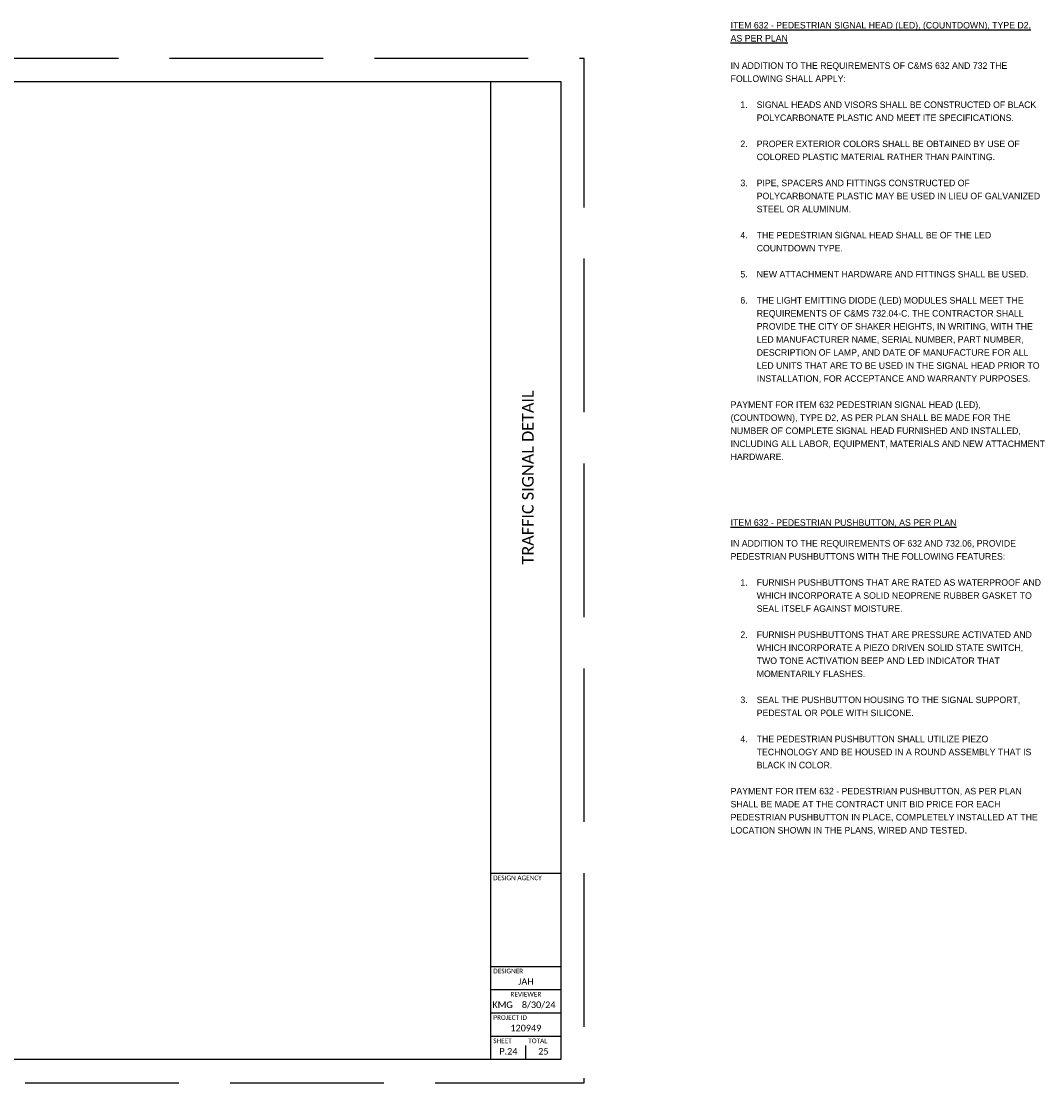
# Paper-space layout '20 CABINET DETAIL' of a CAD drawing. Header units: feet. Extents: x -4.4 to 39.4, y 0.9 to 23.7.
# Tile 2 of 2: x 17.5 to 39.4, y 0.9 to 23.7. Entities that reach past the tile are written whole.
import ezdxf
from ezdxf.enums import TextEntityAlignment as Align

# ---------------------------------------------------------------- set-up
doc = ezdxf.new("R2010")
doc.units = ezdxf.units.FT
doc.header["$LTSCALE"] = 20
doc.header["$MEASUREMENT"] = 0
doc.linetypes.add('OhDOT_USTN3', pattern=[0.22, 0.165, -0.055])
for name, color, linetype in [('0_Xref', 7, 'Continuous'), ('SH_Border', 7, 'Continuous'), ('SH_Cut_Line', 7, 'OhDOT_USTN3'), ('SH_Data', 7, 'Continuous'), ('TX_P_1', 7, 'Continuous')]:
    doc.layers.add(name, color=color, linetype=linetype)
doc.layers.add('SC_Scratch15', color=7, linetype='Continuous', plot=False)
doc.styles.add('P_Slanted - Normal Fixed Spacing', font='calibrii.ttf', dxfattribs={"height": 0.14})
doc.styles.add('Slanted-Normal', font='font31.shx', dxfattribs={"height": 0.14})
doc.styles.add('Style - Calibri', font='calibri.ttf')
doc.styles.add('Style - Calibri - Light', font='calibril.ttf', dxfattribs={"height": 0.1})

# ---------------------------------------------------------------- blocks, each defined once
blk = doc.blocks.new('BORDER_1')
at = {"layer": 'Defpoints', "color": 7}
blk.add_point((32.75, 3.5), dxfattribs=at)
at = {"layer": 'SH_Border', "color": 7}
for p, q in [((32, 0.5), (32, 21.5)), ((32, 4.5), (33.5, 4.5)), ((32, 2.5), (33.5, 2.5)), ((32, 2), (33.5, 2)), ((32, 1.5), (33.5, 1.5)), ((32, 1), (33.5, 1))]:
    blk.add_line(p, q, dxfattribs=at)
at = {"layer": 'SH_Border', "color": 7, "flags": 128}
for points in [[(0.5, 21.5), (1.5, 21.5), (1.5, 0.5), (0.5, 0.5)], [(1.5, 21.5), (33.5, 21.5), (33.5, 0.5), (1.5, 0.5)]]:
    blk.add_lwpolyline(points, close=True, dxfattribs=at)
at = {"layer": 'SH_Cut_Line', "flags": 128}
blk.add_lwpolyline([(0, 0), (34, 0), (34, 22), (0, 22)], close=True, dxfattribs=at)
at = {"layer": 'SH_Data', "color": 7}
blk.add_line((32.75, 0.5), (32.75, 0.8), dxfattribs=at)
at = {"layer": 'SC_Scratch15', "color": 1, "insert": (0.702, 6.801), "char_height": 0.12, "width": 14.52263, "attachment_point": 1, "rotation": 90, "line_spacing_factor": 1.14, "style": 'P_Slanted - Normal Fixed Spacing'}
blk.add_mtext('THIS ELECTRONIC FILE DATED 03/28/2025 IS PROVIDED SOLELY AS A CONVENIENCE TO USER.  USER AND ANYONE ELSE RELYING UPON THESE FILES UNDERSTANDS THEY ARE NOT CONTRACT DOCUMENTS AND AS SUCH SHALL NOT BE USED FOR ANY OTHER PURPOSE AS STATED HEREIN.  USER UNDERSTANDS AND AGREES THAT IN THE EVENT OF A CONFLICT, PRINTED HARD COPY DRAWING AND SPECIFICATIONS ISSUED BY DESIGN PROFESSIONAL SHALL TAKE PRECEDENCE OVER ELECTRONIC FILES.', dxfattribs=at)
at = {"layer": 'SH_Border', "color": 132, "true_color": 0x00d2d2, "insert": (1.4, 0.6), "char_height": 0.1, "attachment_point": 7, "rotation": 90, "line_spacing_factor": 1.2, "style": 'Style - Calibri - Light'}
blk.add_mtext('----\\PO:\\\\2024\\\\2024049\\\\04 SR 532-00_80 - PID 120949\\\\400-Engineering\\\\Signals\\\\Sheets\\\\2024049.04_CD100.dwg', dxfattribs=at)
at = {"layer": 'SH_Data', "char_height": 0.1, "line_spacing_factor": 0.8, "style": 'Style - Calibri - Light'}
for s, insert, attachment_point in [('DESIGN AGENCY', (32.05, 4.45), 1), ('DESIGNER', (32.05, 2.45), 1), ('REVIEWER', (32.75, 1.95), 2), ('PROJECT ID', (32.05, 1.45), 1), ('SHEET', (32.05, 0.95), 1), ('TOTAL', (32.8, 0.95), 1)]:
    blk.add_mtext(s, dxfattribs=dict(at, insert=insert, attachment_point=attachment_point))
at = {"layer": 'SH_Data', "color": 7, "style": 'Style - Calibri'}
blk.add_attdef('C_SHEET_TITLE', text='', height=0.25, rotation=90, dxfattribs=at).set_placement((32.792, 13), align=Align.MIDDLE_CENTER)
at = {"layer": 'SH_Data', "style": 'Style - Calibri'}
blk.add_attdef('PROJ_NAME', text='', height=0.25, rotation=90, dxfattribs=at).set_placement((0.6, 0.6), align=Align.TOP_LEFT)
for tag, p in [('DESIGNER', (32.75, 2.175)), ('REVIEWER', (32.25, 1.675)), ('REVIEWED_DATE', (33.025, 1.675)), ('PIDNO', (32.75, 1.175)), ('C_SHEET_NO', (32.375, 0.675)), ('T_SHEET_NO', (33.125, 0.675))]:
    blk.add_attdef(tag, text='', height=0.14, dxfattribs=at).set_placement(p, align=Align.MIDDLE_CENTER)

psp = doc.layouts.new('20 CABINET DETAIL')

# ---------------------------------------------------------------- block references
at = {"layer": '0_Xref'}
psp.add_blockref('BORDER_1', (-4.388, 0.886), dxfattribs=at).add_auto_attribs({'C_SHEET_NO': 'P.24', 'T_SHEET_NO': '25', 'PROJ_NAME': '120949 SR 532 SIGNAL', 'C_SHEET_TITLE': 'TRAFFIC SIGNAL DETAIL', 'DESIGNER': 'JAH', 'REVIEWER': 'KMG', 'REVIEWED_DATE': '8/30/24', 'PIDNO': '120949'})

# ---------------------------------------------------------------- texts
at = {"layer": 'TX_P_1', "char_height": 0.14, "attachment_point": 1, "line_spacing_factor": 1.2, "style": 'Slanted-Normal'}
for s, insert, width in [('\\pxt3.81667,7.63333,11.45,15.26667,19.08333,22.9,26.71667,30.53333,34.35,38.16667,41.98333,45.8,49.61667,53.43333,57.25,61.06667;{\\LITEM 632 - PEDESTRIAN SIGNAL HEAD (LED), (COUNTDOWN), TYPE D2, AS PER PLAN}', (32.759, 23.668), 6.44), ('\\pxt3.81667,7.63333,11.45,15.26667,19.08333,22.9,26.71667,30.53333,34.35,38.16667,41.98333,45.8,49.61667,53.43333,57.25,61.06667;IN ADDITION TO THE REQUIREMENTS OF C&MS 632 AND 732 THE FOLLOWING SHALL APPLY: \\P\\P\\pi-2.5,l4,t4,7.63333,11.45,15.26667,19.08333,22.9,26.71667,30.53333,34.35,38.16667,41.98333,45.8,49.61667,53.43333,57.25,61.06667;1.^ISIGNAL HEADS AND VISORS SHALL BE CONSTRUCTED OF BLACK POLYCARBONATE PLASTIC AND MEET ITE SPECIFICATIONS. \\P\\pi-1,l1;\\P\\pi-2.5,l4;2.^IPROPER EXTERIOR COLORS SHALL BE OBTAINED BY USE OF COLORED PLASTIC MATERIAL RATHER THAN PAINTING. \\P\\pi-1,l1;\\P\\pi-2.5,l4;3.^IPIPE, SPACERS AND FITTINGS CONSTRUCTED OF POLYCARBONATE PLASTIC MAY BE USED IN LIEU OF GALVANIZED STEEL OR ALUMINUM. \\P\\pi-1,l1;\\P\\pi-2.5,l4;4.^ITHE PEDESTRIAN SIGNAL HEAD SHALL BE OF THE LED COUNTDOWN TYPE. \\P\\pi-1,l1;\\P\\pi-2.5,l4;5.^INEW ATTACHMENT HARDWARE AND FITTINGS SHALL BE USED. \\P\\pi-1,l1;\\P\\pi-2.5,l4;6.^ITHE LIGHT EMITTING DIODE (LED) MODULES SHALL MEET THE REQUIREMENTS OF C&MS 732.04-C. THE CONTRACTOR SHALL PROVIDE THE CITY OF SHAKER HEIGHTS, IN WRITING, WITH THE LED MANUFACTURER NAME, SERIAL NUMBER, PART NUMBER, DESCRIPTION OF LAMP, AND DATE OF MANUFACTURE FOR ALL LED UNITS THAT ARE TO BE USED IN THE SIGNAL HEAD PRIOR TO INSTALLATION, FOR ACCEPTANCE AND WARRANTY PURPOSES. \\P\\pi0,l0,t3.81667,7.63333,11.45,15.26667,19.08333,22.9,26.71667,30.53333,34.35,38.16667,41.98333,45.8,49.61667,53.43333,57.25,61.06667;\\PPAYMENT FOR ITEM 632 PEDESTRIAN SIGNAL HEAD (LED), (COUNTDOWN), TYPE D2, AS PER PLAN SHALL BE MADE FOR THE NUMBER OF COMPLETE SIGNAL HEAD FURNISHED AND INSTALLED, INCLUDING ALL LABOR, EQUIPMENT, MATERIALS AND NEW ATTACHMENT HARDWARE.', (32.759, 22.801), 6.74009), ('{\\LITEM 632 - PEDESTRIAN PUSHBUTTON, AS PER PLAN}', (32.759, 12.988), 6.44), ('IN ADDITION TO THE REQUIREMENTS OF 632 AND 732.06, PROVIDE PEDESTRIAN PUSHBUTTONS WITH THE FOLLOWING FEATURES:\\P\\P\\pxi-2.5,l4,t4;1.^IFURNISH PUSHBUTTONS THAT ARE RATED AS WATERPROOF AND WHICH INCORPORATE A SOLID NEOPRENE RUBBER GASKET TO SEAL ITSELF AGAINST MOISTURE.\\P\\pi-1;\\P\\pi-2.5;2.^IFURNISH PUSHBUTTONS THAT ARE PRESSURE ACTIVATED AND WHICH INCORPORATE A PIEZO DRIVEN SOLID STATE SWITCH, TWO TONE ACTIVATION BEEP AND LED INDICATOR THAT MOMENTARILY FLASHES.\\P\\pi-1;\\P\\pi-2.5;3.^ISEAL THE PUSHBUTTON HOUSING TO THE SIGNAL SUPPORT, PEDESTAL OR POLE WITH SILICONE.\\P\\pi-1;\\P\\pi-2.5;4.^ITHE PEDESTRIAN PUSHBUTTON SHALL UTILIZE PIEZO TECHNOLOGY AND BE HOUSED IN A ROUND ASSEMBLY THAT IS BLACK IN COLOR.\\P\\pi0,l0,tz;\\PPAYMENT FOR ITEM 632 - PEDESTRIAN PUSHBUTTON, AS PER PLAN SHALL BE MADE AT THE CONTRACT UNIT BID PRICE FOR EACH PEDESTRIAN PUSHBUTTON IN PLACE, COMPLETELY INSTALLED AT THE LOCATION SHOWN IN THE PLANS, WIRED AND TESTED.', (32.759, 12.54), 6.74009)]:
    psp.add_mtext(s, dxfattribs=dict(at, insert=insert, width=width))

doc.saveas('drawing.dxf')
